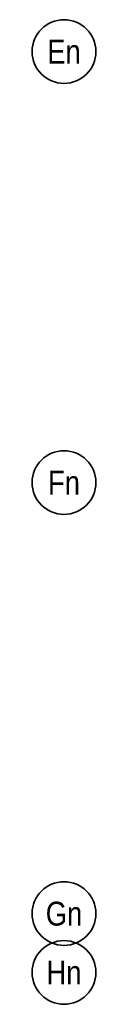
# Model space of a CAD drawing. Header units: millimetres. Extents: x -39 to 84, y 0 to 66.
# Tile 2 of 93: x -25.946 to -25.346, y 17.601 to 26.876. Entities that reach past the tile are written whole.
import ezdxf
from ezdxf.enums import TextEntityAlignment as Align

# ---------------------------------------------------------------- set-up
doc = ezdxf.new("R2010")
doc.units = ezdxf.units.MM
doc.layers.add('Achsen', color=7, linetype='Continuous', lineweight=20)
doc.styles.add('Arial Narrow', font='ARIALN.TTF')

msp = doc.modelspace()

# ---------------------------------------------------------------- linework, layer by layer
at = {"layer": 'Achsen', "color": 2, "linetype": 'Continuous', "lineweight": 35}
for centre in [(-25.6461834, 26.5758917), (-25.6461834, 22.5158917), (-25.6461834, 18.4558917), (-25.6461834, 17.9008917)]:
    msp.add_circle(centre, 0.3, dxfattribs=at)

# ---------------------------------------------------------------- texts
at = {"layer": 'Achsen', "color": 4, "lineweight": 50, "style": 'Arial Narrow'}
for s, p in [('En', (-25.6461834, 26.5750643)), ('Fn', (-25.6461834, 22.5150643)), ('Gn', (-25.6461834, 18.4550643)), ('Hn', (-25.6461834, 17.9000643))]:
    msp.add_text(s, height=0.225, dxfattribs=at).set_placement(p, align=Align.MIDDLE_CENTER)

doc.saveas('drawing.dxf')
